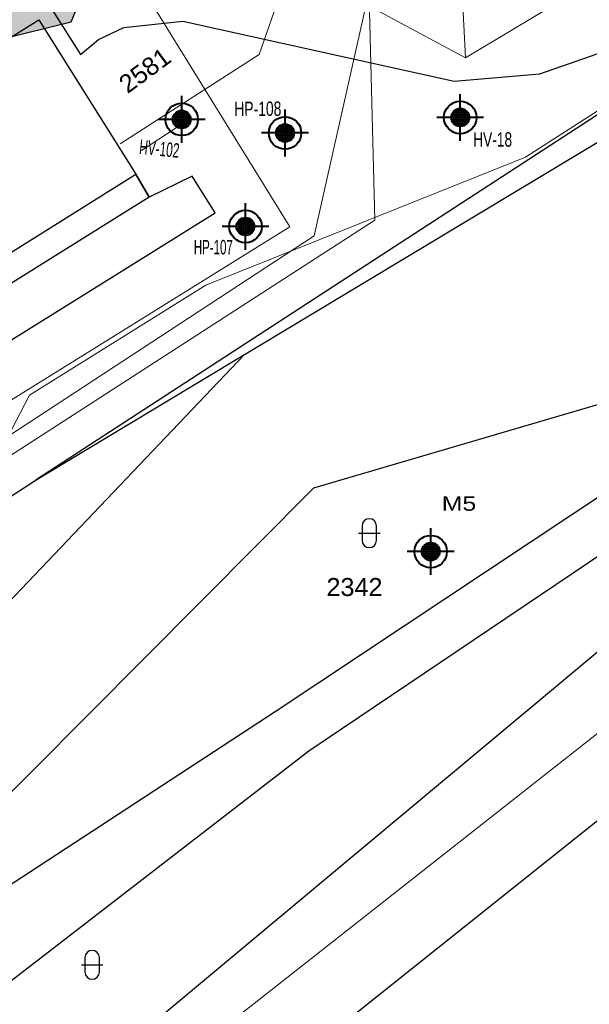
# Model space of a CAD drawing. Header units: metres. Extents: x -535942 to -530626, y -1087729 to -1086275.
# Tile 189 of 247: x -534121 to -534082, y -1086931 to -1086863. Entities that reach past the tile are written whole.
import ezdxf
from ezdxf.enums import TextEntityAlignment as Align

# ---------------------------------------------------------------- set-up
doc = ezdxf.new("R2010")
doc.units = ezdxf.units.M
for name, color, linetype in [('_blok katastr', 7, 'Continuous'), ('_blok SS sítě', 7, 'Continuous'), ('_blok vrty G Consult', 7, 'Continuous'), ('_blok zaměření - nové', 7, 'Continuous'), ('AG_srafy SS komunikace', 253, 'Continuous'), ('Hodnoty_hladiny', 7, 'Continuous'), ('Vrty_popis', 7, 'Continuous')]:
    doc.layers.add(name, color=color, linetype=linetype)
for name, color, linetype, lineweight in [('AG silno NN', 251, 'G_VED_660_PN', 13), ('AG slabo podzemni', 251, 'G_VED_670_PN', 13), ('AG uzemnění', 251, 'G_VED_663_PZ', 13), ('AG_SS kanal_déšť', 251, 'G_POTR_626_PN', 13), ('AG_SS osvětlení', 251, 'HP_04_VO', 13)]:
    doc.layers.add(name, color=color, linetype=linetype, lineweight=lineweight)
for name, color, linetype, lineweight, true_color in [('AG_Demolice', 7, 'Continuous', 25, 0xff8000), ('BT_hranice_budov', 7, 'Continuous', 30, 0x007f00), ('Značka předmět vrt', 7, 'Continuous', 0, 0x27eff2)]:
    doc.layers.add(name, color=color, linetype=linetype, lineweight=lineweight, true_color=true_color)
doc.layers.add('AG_revizni oblacek', color=111, linetype='Continuous', plot=False)
for name, color, linetype, true_color in [('BT_hranice_parcel', 7, 'Continuous', 0x007f00), ('BT_mapove_znacky', 7, 'Continuous', 0x007f00), ('BT_text_parcel', 7, 'Continuous', 0x007f00), ('BT_vnitrni_kresby', 7, 'Continuous', 0x007f00)]:
    doc.layers.add(name, color=color, linetype=linetype, true_color=true_color)
doc.styles.add('BT_text_mapy_m', font='arial.ttf', dxfattribs={"height": 5})
doc.styles.add('ROMANS', font='romans')
doc.styles.get("Standard").update_dxf_attribs({"font": 'ARIALN.TTF'})
doc.linetypes.add('G_POTR_626_PN', pattern='A,0.5,-1,2,-6.5,[8,hpfmlin.shx,S=1,R=0,X=0,Y=0],-6.5,2,-1,0.5', length=20)
doc.linetypes.add('G_VED_660_PN', pattern='A,0.5,-1,2,-6.5,[28,hpfmlin.shx,S=1,R=0,X=0,Y=0],-6.5,2,-1,0.5', length=20)
doc.linetypes.add('G_VED_663_PZ', pattern='A,3.5,-3,7,-3,7,-6.5,[23,hpfmlin.shx,S=1,R=0,X=0,Y=0],-6.5,7,-3,7,-3,3.5', length=60)
doc.linetypes.add('G_VED_670_PN', pattern='A,0.5,-1,2,-6.5,[31,hpfmlin.shx,S=1,R=0,X=0,Y=0],-6.5,2,-1,0.5', length=20)
doc.linetypes.add('HP_04_VO', pattern='A,0.5,-1,2,-5,[28,hpfmlin.shx,S=1,R=0,X=0,Y=0],-0.8,["VO",ROMANS,S=1.7,R=0,X=2.75,Y=-0.8],-7,2,-1,0.5', length=19.8)

# ---------------------------------------------------------------- blocks, each defined once
blk = doc.blocks.new('BT_symbol_316')
at = {"layer": 'BT_mapove_znacky', "lineweight": -3}
blk.add_line((-0.75, 1), (0.75, 1), dxfattribs=at)
blk.add_lwpolyline([(0, 0), (0.1913, 0.0381), (0.3536, 0.1464), (0.4619, 0.3087), (0.5, 0.5), (0.5, 1.5), (0.4619, 1.6913), (0.3536, 1.8536), (0.1913, 1.9619), (0, 2), (-0.1913, 1.9619), (-0.3536, 1.8536), (-0.4619, 1.6913), (-0.5, 1.5), (-0.5, 0.5), (-0.4619, 0.3087), (-0.3536, 0.1464), (-0.1913, 0.0381), (0, 0)], dxfattribs=at)
blk = doc.blocks.new('_KATASTR')
at = {"layer": 'BT_hranice_budov', "lineweight": -3}
blk.add_lwpolyline([(-534145.09, -1086894.29), (-534152.75, -1086881.99), (-534170.43, -1086893), (-534171.14, -1086891.87), (-534129.32, -1086865.85), (-534128.03, -1086867.93), (-534136.21, -1086873.02), (-534129.51, -1086883.79), (-534113.39, -1086873.69), (-534112.45, -1086875.3), (-534162.13, -1086906.33), (-534162.77, -1086905.3), (-534145.09, -1086894.29)], dxfattribs=at)
at = {"layer": 'BT_hranice_parcel', "lineweight": -3}
for points in [[(-534129.32, -1086865.85), (-534120.54, -1086860.12), (-534117.22, -1086865.4), (-534115.96, -1086864.36), (-534114.22, -1086863.52), (-534110.13, -1086863.08), (-534091.32, -1086867.24), (-534085.37, -1086866.73), (-534079.94, -1086864.84), (-534061.01, -1086853.93), (-534018.86, -1086829.95), (-533996.95, -1086817.31), (-533903.11, -1086763.36)], [(-534105.84, -1086886.21), (-534078.55, -1086869.79), (-534026.38, -1086838.41), (-533970.4, -1086804.24), (-533963.17, -1086800.12), (-533936.33, -1086784.85), (-533821.16, -1086719.3), (-533888.91, -1086757.46), (-533945.76, -1086789.98), (-534062.22, -1086857.1), (-534120.29, -1086894.9)], [(-534206.72, -1086998), (-534182.92, -1086983.28), (-534152.62, -1086969.95), (-534116.42, -1086940.72), (-534113.56, -1086944.19), (-534052.15, -1086895.2), (-534023.97, -1086873.12), (-533969.32, -1086838.7), (-533970.1, -1086837.32), (-533964.9, -1086831.96), (-533994.62, -1086850.63), (-533998.85, -1086846.23), (-534000.51, -1086844.51), (-534000.91, -1086844.09), (-534028.9, -1086862.2), (-534029.36, -1086862.54), (-534043.84, -1086873.09), (-534053.48, -1086881.43)], [(-534028.9, -1086862.2), (-534033.01, -1086859.98), (-534064.86, -1086884.84), (-534101.07, -1086895.47), (-534140.15, -1086934.76), (-534147.67, -1086942.32), (-534181.46, -1086965.05), (-534197.04, -1086975.53), (-534208.42, -1086980.41), (-534193.21, -1086976.41)], [(-534171.14, -1086891.87), (-534129.32, -1086865.85), (-534128.03, -1086867.93), (-534120.1, -1086863), (-534113.39, -1086873.69)], [(-534344.03, -1087032.66), (-534314.99, -1087021.81), (-534305.85, -1087017.47), (-534306.28, -1087016.03), (-534319.97, -1087020.18), (-534307.11, -1087012.85), (-534296.57, -1087005.97), (-534286.39, -1086998.72), (-534279.09, -1086993.44), (-534272.77, -1086988.86), (-534263.58, -1086982.55), (-534264.36, -1086981.27), (-534243.1, -1086968.23), (-534223.01, -1086953.42), (-534222.12, -1086954.63), (-534194.54, -1086931.45), (-534186.7, -1086925.64), (-534173.41, -1086917.25), (-534107.89, -1086876.38), (-534109.47, -1086873.84), (-534112.45, -1086875.3), (-534113.39, -1086873.69)], [(-534112.45, -1086875.3), (-534162.13, -1086906.33), (-534162.77, -1086905.3), (-534165.3, -1086901.23), (-534167.94, -1086902.88), (-534168.88, -1086901.36), (-534166.24, -1086899.72), (-534170.43, -1086893)], [(-534176.57, -1086972.04), (-534166.13, -1086967.53), (-534153.32, -1086961.35), (-534132.7, -1086948.12), (-534116.73, -1086936.34), (-534062.06, -1086890.68), (-534063.69, -1086890.26), (-534053.48, -1086881.43), (-534101.38, -1086913.7), (-534140.66, -1086944), (-534172.51, -1086962.64), (-534178.36, -1086969.84), (-534193.21, -1086976.41), (-534176.57, -1086972.04)], [(-534205.86, -1086949.78), (-534194.39, -1086943.33), (-534133.38, -1086903.42), (-534120.29, -1086894.9), (-534105.84, -1086886.21), (-534127.7, -1086909.15), (-534141.59, -1086920.35), (-534174.84, -1086938.05), (-534198.81, -1086947.6), (-534205.86, -1086949.78)]]:
    blk.add_lwpolyline(points, dxfattribs=at)
at = {"layer": 'BT_vnitrni_kresby', "lineweight": -3}
for points in [[(-534129.51, -1086883.79), (-534113.39, -1086873.69)], [(-534103.66, -1086910.91), (-534053.86, -1086877.84)], [(-534140.15, -1086934.76), (-534103.66, -1086910.91)]]:
    blk.add_lwpolyline(points, dxfattribs=at)
at = {"layer": 'BT_mapove_znacky', "lineweight": -3}
for p in [(-534097.2, -1086899.59), (-534116.41, -1086929.52)]:
    blk.add_blockref('BT_symbol_316', p, dxfattribs=at)
at = {"layer": 'BT_text_parcel', "lineweight": -3, "style": 'BT_text_mapy_m'}
blk.add_text('2581', height=1.25, rotation=36.36, dxfattribs=at).set_placement((-534113.955, -1086868.15))
blk.add_text('2342', height=1.25, dxfattribs=at).set_placement((-534100.17, -1086902.95))
blk = doc.blocks.new('kanalizace SS')
at = {"layer": 'AG_SS kanal_déšť', "ltscale": 0.7}
for p, q in [((-534082.969, -1086861.095), (-534090.54, -1086865.64)), ((-534101.02, -1086877.98), (-534097.41, -1086861.94)), ((-534090.54, -1086865.64), (-534097.41, -1086861.94)), ((-534090.72, -1086862), (-534090.54, -1086865.64)), ((-534125.403, -1086893.935), (-534101.02, -1086877.98))]:
    blk.add_line(p, q, dxfattribs=at)
blk = doc.blocks.new('SS nízké napětí')
at = {"layer": 'AG silno NN', "ltscale": 0.7}
for p, q in [((-534109.9763, -1086870.10033), (-534112.98086, -1086872.05982)), ((-534109.8926, -1086870.28445), (-534109.9763, -1086870.10033))]:
    blk.add_line(p, q, dxfattribs=at)
blk = doc.blocks.new('ss_vo')
at = {"layer": 'AG_SS osvětlení', "ltscale": 0.7}
for p, q in [((-534086.38, -1086872.515), (-534055.098, -1086852.402)), ((-534108.52634, -1086881.39319), (-534086.38, -1086872.515)), ((-534120.74481, -1086889.01176), (-534108.52634, -1086881.39319)), ((-534123.65568, -1086894.58195), (-534120.74481, -1086889.01176)), ((-534104.64518, -1086930.79713), (-534080.92698, -1086912.11006)), ((-534127.21342, -1086948.22642), (-534104.64518, -1086930.79713))]:
    blk.add_line(p, q, dxfattribs=at)
blk = doc.blocks.new('ss sdělovací kabel')
at = {"layer": 'AG slabo podzemni', "ltscale": 0.7}
for p, q in [((-534104.84283, -1086865.40137), (-534102.25176, -1086858.02639)), ((-534096.81099, -1086876.88313), (-534097.24223, -1086859.74134)), ((-534114.47386, -1086871.60044), (-534104.84283, -1086865.40137)), ((-534148.07466, -1086910.01675), (-534096.81099, -1086876.88313))]:
    blk.add_line(p, q, dxfattribs=at)
blk = doc.blocks.new('ss uzemnění')
at = {"layer": 'AG uzemnění', "ltscale": 0.4}
for p, q in [((-534117.439, -1086853.469), (-534102.717, -1086877.338)), ((-534102.717, -1086877.338), (-534174.666, -1086922.141))]:
    blk.add_line(p, q, dxfattribs=at)
blk = doc.blocks.new('Zaměření - zekan')
at = {"layer": 'AG_srafy SS komunikace', "transparency": 33554516}
h = blk.add_hatch(color=256, dxfattribs=at)
h.dxf.hatch_style = 1
h.paths.add_polyline_path([(-534240.26, -1086848.01), (-534242.39, -1086848.54), (-534243.974, -1086849.136), (-534248.67, -1086851.22), (-534254.11, -1086853.75), (-534260.09, -1086856.64), (-534264.42, -1086858.86), (-534270.39, -1086862.11), (-534275.64, -1086864.95), (-534281.45, -1086868.07), (-534281.659, -1086868.183), (-534285.72, -1086869.95), (-534292.582, -1086873.477), (-534300.99, -1086878.21), (-534304.7, -1086880.03), (-534311.17, -1086883.6), (-534311.21, -1086883.69), (-534319, -1086887.9), (-534326.28, -1086891.8), (-534333.68, -1086895.85), (-534341.033, -1086899.872), (-534342.39, -1086900.59), (-534348.52, -1086904), (-534357.39, -1086909.18), (-534363.51, -1086912.76), (-534368.15, -1086915.35), (-534368.58, -1086915.38), (-534371.67, -1086917.17), (-534371.6, -1086917.36), (-534374.61, -1086918.91), (-534375.85, -1086919.55), (-534383.298, -1086923.67), (-534387.62, -1086926.167), (-534390.99, -1086928.47), (-534395.26, -1086932.19), (-534398.39, -1086935.37), (-534401.04, -1086938.71), (-534403.34, -1086942.64), (-534405.25, -1086947.26), (-534406.47, -1086948.88), (-534407.31, -1086949.26), (-534408.77, -1086950.15), (-534411.9, -1086951.42), (-534412.44, -1086951.7), (-534411.572, -1086955.25), (-534406.31, -1086953.97), (-534406.43, -1086955.99), (-534406.92, -1086958.84), (-534407.82, -1086961.82), (-534408.73, -1086963.55), (-534410.13, -1086965.71), (-534411.33, -1086966.62), (-534411.44, -1086966.66), (-534412.09, -1086967.39), (-534412.79, -1086968.05), (-534413.62, -1086968.71), (-534414.49, -1086969.26), (-534416.26, -1086969.93), (-534415.54, -1086973.73), (-534414.56, -1086973.85), (-534413.62, -1086974.05), (-534405.67, -1086972.87), (-534403.64, -1086972.67), (-534402.63, -1086972.81), (-534401.62, -1086973.13), (-534400.5, -1086973.63), (-534397.57, -1086975.25), (-534395.92, -1086976.46), (-534395, -1086977.42), (-534392.36, -1086981.04), (-534391.77, -1086982.25), (-534391.1, -1086982), (-534390.78, -1086982.85), (-534391.39, -1086983.1), (-534390.58, -1086985.29), (-534390.25, -1086986.4), (-534390.1, -1086987.69), (-534390.06, -1086988.65), (-534390.2, -1086989.8), (-534390.5, -1086990.92), (-534391.16, -1086992.45), (-534391.4, -1086992.91), (-534381.94, -1086987.31), (-534382.24, -1086986.32), (-534382.32, -1086985.31), (-534382.16, -1086984.27), (-534381.82, -1086983.34), (-534381.32, -1086982.44), (-534380.71, -1086981.63), (-534379.98, -1086980.93), (-534379.21, -1086980.3), (-534378.39, -1086979.72), (-534377.467, -1086979.211), (-534373.711, -1086977.112), (-534372.583, -1086976.508), (-534371.89, -1086976.12), (-534371.16, -1086975.66), (-534367.03, -1086973.76), (-534365.62, -1086973.12), (-534362.45, -1086971.42), (-534362.565, -1086971.198), (-534357.153, -1086968.396), (-534349.974, -1086964.676), (-534344.031, -1086961.597), (-534335.38, -1086957.063), (-534329.65, -1086954.06), (-534329.53, -1086954.31), (-534329, -1086954.29), (-534328.53, -1086954.37), (-534328.09, -1086954.52), (-534327.64, -1086954.75), (-534327.21, -1086955.13), (-534326.4, -1086956.7), (-534323.4, -1086955.17), (-534324.27, -1086953.55), (-534324.32, -1086953.03), (-534324.26, -1086952.54), (-534324.13, -1086952.05), (-534323.82, -1086951.55), (-534323.49, -1086951.1), (-534311.67, -1086944.94), (-534305.34, -1086941.6), (-534300.39, -1086939.07), (-534294.798, -1086936.104), (-534294.97, -1086935.8), (-534290.77, -1086933.636), (-534286.14, -1086931.26), (-534286.02, -1086931.42), (-534285.95, -1086931.48), (-534281.89, -1086929.385), (-534271.3, -1086923.94), (-534268.39, -1086922.44), (-534266.57, -1086921.49), (-534263.17, -1086919.71), (-534259.895, -1086918.003), (-534258.72, -1086917.39), (-534257.63, -1086916.91), (-534256.65, -1086916.73), (-534255.56, -1086916.71), (-534254.93, -1086916.98), (-534253.92, -1086917.86), (-534252.78, -1086919.28), (-534251.69, -1086920.86), (-534249.08, -1086925.78), (-534247.53, -1086928.67), (-534240.07, -1086924.81), (-534241.74, -1086921.65), (-534244.189, -1086916.906), (-534244.46, -1086916.38), (-534245.17, -1086914.8), (-534245.34, -1086913.82), (-534245.4, -1086912.79), (-534245.16, -1086911.8), (-534244.75, -1086910.85), (-534244.21, -1086909.95), (-534243.65, -1086909.23), (-534242.81, -1086908.49), (-534241.96, -1086907.93), (-534238.92, -1086906.61), (-534233.75, -1086904.35), (-534231.72, -1086903.63), (-534231.12, -1086903.38), (-534222.86, -1086899.98), (-534221.64, -1086899.45), (-534215.26, -1086896.83), (-534209.18, -1086894.35), (-534207.62, -1086893.82), (-534206.23, -1086893.48), (-534204.6, -1086893.25), (-534203.26, -1086893.19), (-534201.71, -1086893.25), (-534200.38, -1086893.427), (-534199.2, -1086893.7), (-534197.72, -1086894.19), (-534196.37, -1086894.9), (-534195.14, -1086895.82), (-534194.07, -1086896.96), (-534193.35, -1086897.92), (-534192.6, -1086899.44), (-534189.28, -1086891.78), (-534190.21, -1086891.25), (-534190.71, -1086890.67), (-534191, -1086890.06), (-534191.12, -1086889.29), (-534191.03, -1086888.49), (-534190.77, -1086887.8), (-534190.37, -1086887.08), (-534189.77, -1086886.62), (-534189.02, -1086886.35), (-534188.25, -1086886.41), (-534187.49, -1086886.8), (-534187, -1086887.35), (-534186.63, -1086888.11), (-534186.43, -1086889.03), (-534186.44, -1086889.87), (-534176.56, -1086889.35), (-534177.65, -1086886.35), (-534179.05, -1086882.57), (-534179.03, -1086882.09), (-534178.78, -1086881.7), (-534177.003, -1086880.974), (-534171.47, -1086878.73), (-534168.599, -1086877.516), (-534164.678, -1086875.911), (-534163.53, -1086875.46), (-534162.56, -1086875.05), (-534161.21, -1086874.87), (-534158.44, -1086876.72), (-534157.24, -1086876.86), (-534152.2, -1086873.32), (-534150.4, -1086872.02), (-534148.76, -1086870.34), (-534147.72, -1086869.64), (-534147.78, -1086868.94), (-534147.38, -1086868.62), (-534145.94, -1086867.86), (-534144.5, -1086867.1), (-534142.98, -1086868.83), (-534139.47, -1086866.78), (-534139.23, -1086867.11), (-534139.46, -1086867.68), (-534138.99, -1086868.33), (-534117.868, -1086863.128), (-534113.56, -1086852.87), (-534114.37, -1086851.52), (-534114.78, -1086850.57), (-534115.01, -1086849.57), (-534115.14, -1086848.49), (-534115.1, -1086846.51), (-534114.61, -1086844.2), (-534114.35, -1086844.04), (-534113.74, -1086841.96), (-534113.25, -1086840.97), (-534112.53, -1086839.04), (-534112.01, -1086837.76), (-534111.58, -1086837.05), (-534111.22, -1086836.67), (-534110.4, -1086836), (-534109.57, -1086835.59), (-534107.574, -1086834.453), (-534105.261, -1086833.135), (-534102.914, -1086831.772), (-534099.15, -1086829.58), (-534093.838, -1086826.49), (-534089.789, -1086824.133), (-534088.77, -1086823.54), (-534084.12, -1086821.01), (-534085.871, -1086817.863), (-534090.54, -1086820.46), (-534093.59, -1086822.14), (-534094.49, -1086822.57), (-534095.48, -1086822.88), (-534096.44, -1086822.95), (-534097.57, -1086822.86), (-534098.46, -1086822.57), (-534101.43, -1086820.53), (-534103.51, -1086818.2), (-534105.97, -1086814.25), (-534107.99, -1086810.23), (-534109.55, -1086807.26), (-534111.07, -1086804.41), (-534111.9, -1086802.88), (-534116.5, -1086794.06), (-534117.17, -1086792.06), (-534117.42, -1086790.69), (-534117.39, -1086789.25), (-534117.19, -1086787.5), (-534116.66, -1086785.76), (-534115.86, -1086784.28), (-534114.92, -1086782.83), (-534113.95, -1086781.82), (-534112.79, -1086780.91), (-534108.66, -1086778.44), (-534110.505, -1086775.354), (-534114.85, -1086777.87), (-534116.37, -1086778.45), (-534117.72, -1086778.78), (-534118.78, -1086778.9), (-534119.79, -1086778.87), (-534120.72, -1086778.71), (-534122.33, -1086778.24), (-534123.61, -1086777.53), (-534124.14, -1086776.51), (-534124.5, -1086775.53), (-534124.78, -1086773.93), (-534124.92, -1086772.42), (-534124.95, -1086770.88), (-534124.84, -1086769.37), (-534124.65, -1086767.87), (-534124.34, -1086766.41), (-534123.95, -1086764.94), (-534123.48, -1086763.55), (-534122.531, -1086761.319), (-534122.48, -1086761.2), (-534121.67, -1086759.91), (-534120.71, -1086758.7), (-534119.94, -1086758), (-534115.095, -1086754.803), (-534112.489, -1086753.118), (-534108.92, -1086750.81), (-534112.62, -1086746.13), (-534115.807, -1086748.182), (-534119.268, -1086750.409), (-534123.55, -1086753.29), (-534125.75, -1086754.94), (-534127.24, -1086756.26), (-534128.21, -1086757.38), (-534129.07, -1086758.68), (-534129.99, -1086760.43), (-534130.79, -1086762.3), (-534131.77, -1086765.256), (-534132.17, -1086766.67), (-534132.754, -1086769.154), (-534133.08, -1086770.92), (-534132.94, -1086773.13), (-534131.84, -1086777.78), (-534132.14, -1086777.97), (-534130.89, -1086781.58), (-534129.44, -1086783.59), (-534126.631, -1086788.645), (-534124.24, -1086793.34), (-534123.65, -1086795.82), (-534123.48, -1086797.42), (-534123.973, -1086799.534), (-534124.97, -1086801.52), (-534126.17, -1086803.45), (-534127.54, -1086804.78), (-534127.92, -1086804.75), (-534132.58, -1086807.28), (-534139.56, -1086810.01), (-534146.11, -1086812.58), (-534152.72, -1086815.14), (-534159.36, -1086817.74), (-534166.12, -1086820.4), (-534174.33, -1086823.85), (-534182.75, -1086826.87), (-534190.84, -1086831.94), (-534200.46, -1086836.84), (-534206.25, -1086839.79), (-534206.69, -1086840.05), (-534208.746, -1086841.112), (-534210.685, -1086842.126), (-534215.801, -1086844.801), (-534222.31, -1086848.04), (-534225.67, -1086849.34), (-534227.09, -1086849.34), (-534228.34, -1086849.44), (-534229.373, -1086849.268), (-534230.35, -1086849.04), (-534234.18, -1086847.95), (-534236.16, -1086847.74), (-534238.29, -1086847.76)])
h.paths.add_polyline_path([(-534391.83, -1086964.99), (-534388.99, -1086967.75), (-534389.32, -1086968.65), (-534389.03, -1086969.71), (-534388.91, -1086968.78), (-534388.57, -1086967.76), (-534388.06, -1086966.84), (-534386.87, -1086965.26), (-534384.26, -1086962.14), (-534380.15, -1086957.28), (-534377.72, -1086954.43), (-534375.258, -1086953.139), (-534377.42, -1086949), (-534378.23, -1086949.37), (-534378.17, -1086949.49), (-534379.06, -1086949.91), (-534380.6, -1086951.93), (-534380.7, -1086951.86), (-534381.58, -1086953.7), (-534381.483, -1086953.784), (-534383.82, -1086956.48), (-534386.678, -1086959.782), (-534387.92, -1086961.27), (-534389.99, -1086963.67), (-534390.75, -1086964.34), (-534391.55, -1086964.89)], flags=16)
at = {"layer": 'AG_revizni oblacek'}
blk.add_lwpolyline([(-534138.99, -1086868.33), (-534117.868, -1086863.128), (-534113.56, -1086852.87)], dxfattribs=at)
blk = doc.blocks.new('_vrty G Consult')
at = {"layer": 'Hodnoty_hladiny', "color": 251, "lineweight": 40}
for p in [(-534090.896, -1086869.767), (-534103.039, -1086870.84), (-534105.781, -1086877.326), (-534092.939, -1086899.866)]:
    blk.add_point(p, dxfattribs=at)
at = {"layer": 'Vrty_popis', "color": 251, "lineweight": 40}
for p in [(-534110.2, -1086869.9), (-534090.896, -1086869.767), (-534103.039, -1086870.84), (-534105.781, -1086877.326), (-534092.939, -1086899.866)]:
    blk.add_point(p, dxfattribs=at)
at = {"layer": 'Značka předmět vrt', "color": 251, "linetype": 'Continuous', "lineweight": 40}
for p, q in [((-534090.896, -1086869.142), (-534090.896, -1086868.143)), ((-534110.2, -1086869.275), (-534110.2, -1086868.276)), ((-534109.66, -1086869.586), (-534110.74, -1086869.586)), ((-534110.67, -1086869.487), (-534110.67, -1086870.313)), ((-534109.787, -1086869.431), (-534110.613, -1086869.431)), ((-534110.512, -1086869.359), (-534110.512, -1086870.442)), ((-534110.356, -1086869.296), (-534110.356, -1086870.505)), ((-534110.2, -1086869.275), (-534110.2, -1086870.525)), ((-534110.044, -1086869.296), (-534110.044, -1086870.505)), ((-534109.888, -1086869.359), (-534109.888, -1086870.442)), ((-534109.73, -1086869.487), (-534109.73, -1086870.313)), ((-534103.039, -1086870.216), (-534103.039, -1086869.217)), ((-534090.291, -1086869.611), (-534091.501, -1086869.611)), ((-534090.356, -1086869.453), (-534091.436, -1086869.453)), ((-534091.366, -1086869.353), (-534091.366, -1086870.18)), ((-534090.483, -1086869.297), (-534091.309, -1086869.297)), ((-534091.208, -1086869.225), (-534091.208, -1086870.309)), ((-534091.052, -1086869.162), (-534091.052, -1086870.372)), ((-534090.896, -1086869.142), (-534090.896, -1086870.391)), ((-534090.74, -1086869.162), (-534090.74, -1086870.372)), ((-534090.584, -1086869.225), (-534090.584, -1086870.309)), ((-534090.426, -1086869.353), (-534090.426, -1086870.18)), ((-534110.825, -1086869.9), (-534111.824, -1086869.9)), ((-534109.575, -1086869.9), (-534110.825, -1086869.9)), ((-534109.595, -1086869.745), (-534110.805, -1086869.745)), ((-534109.595, -1086870.056), (-534110.805, -1086870.056)), ((-534109.66, -1086870.212), (-534110.74, -1086870.212)), ((-534108.576, -1086869.9), (-534109.575, -1086869.9)), ((-534103.351, -1086870.299), (-534103.351, -1086871.383)), ((-534103.195, -1086870.236), (-534103.195, -1086871.446)), ((-534103.039, -1086870.216), (-534103.039, -1086871.465)), ((-534102.883, -1086870.236), (-534102.883, -1086871.446)), ((-534102.727, -1086870.299), (-534102.727, -1086871.383)), ((-534091.521, -1086869.767), (-534092.52, -1086869.767)), ((-534090.271, -1086869.767), (-534091.521, -1086869.767)), ((-534090.291, -1086869.923), (-534091.501, -1086869.923)), ((-534090.356, -1086870.079), (-534091.436, -1086870.079)), ((-534090.483, -1086870.235), (-534091.309, -1086870.235)), ((-534089.272, -1086869.767), (-534090.271, -1086869.767)), ((-534109.787, -1086870.369), (-534110.613, -1086870.369)), ((-534110.2, -1086871.525), (-534110.2, -1086870.525)), ((-534103.664, -1086870.841), (-534104.663, -1086870.841)), ((-534102.414, -1086870.841), (-534103.664, -1086870.841)), ((-534102.434, -1086870.685), (-534103.644, -1086870.685)), ((-534102.499, -1086870.527), (-534103.579, -1086870.527)), ((-534103.509, -1086870.427), (-534103.509, -1086871.254)), ((-534102.626, -1086870.371), (-534103.452, -1086870.371)), ((-534102.569, -1086870.427), (-534102.569, -1086871.254)), ((-534101.415, -1086870.841), (-534102.414, -1086870.841)), ((-534090.896, -1086871.391), (-534090.896, -1086870.391)), ((-534102.434, -1086870.997), (-534103.644, -1086870.997)), ((-534102.499, -1086871.153), (-534103.579, -1086871.153)), ((-534102.626, -1086871.309), (-534103.452, -1086871.309)), ((-534103.039, -1086872.465), (-534103.039, -1086871.465)), ((-534105.781, -1086876.701), (-534105.781, -1086875.702)), ((-534105.241, -1086877.012), (-534106.321, -1086877.012)), ((-534106.251, -1086876.912), (-534106.251, -1086877.739)), ((-534105.368, -1086876.856), (-534106.194, -1086876.856)), ((-534106.093, -1086876.784), (-534106.093, -1086877.868)), ((-534105.937, -1086876.721), (-534105.937, -1086877.931)), ((-534105.781, -1086876.701), (-534105.781, -1086877.95)), ((-534105.625, -1086876.721), (-534105.625, -1086877.931)), ((-534105.469, -1086876.784), (-534105.469, -1086877.868)), ((-534105.311, -1086876.912), (-534105.311, -1086877.739)), ((-534106.406, -1086877.326), (-534107.405, -1086877.326)), ((-534105.156, -1086877.326), (-534106.406, -1086877.326)), ((-534105.176, -1086877.17), (-534106.386, -1086877.17)), ((-534105.176, -1086877.482), (-534106.386, -1086877.482)), ((-534105.241, -1086877.638), (-534106.321, -1086877.638)), ((-534105.368, -1086877.794), (-534106.194, -1086877.794)), ((-534104.157, -1086877.326), (-534105.156, -1086877.326)), ((-534105.781, -1086878.95), (-534105.781, -1086877.95)), ((-534092.939, -1086899.241), (-534092.939, -1086898.242)), ((-534092.399, -1086899.552), (-534093.479, -1086899.552)), ((-534093.409, -1086899.452), (-534093.409, -1086900.279)), ((-534092.526, -1086899.396), (-534093.352, -1086899.396)), ((-534093.251, -1086899.324), (-534093.251, -1086900.408)), ((-534093.095, -1086899.261), (-534093.095, -1086900.471)), ((-534092.939, -1086899.241), (-534092.939, -1086900.49)), ((-534092.783, -1086899.261), (-534092.783, -1086900.471)), ((-534092.627, -1086899.324), (-534092.627, -1086900.408)), ((-534092.469, -1086899.452), (-534092.469, -1086900.279)), ((-534093.564, -1086899.866), (-534094.563, -1086899.866)), ((-534092.314, -1086899.866), (-534093.564, -1086899.866)), ((-534092.334, -1086899.71), (-534093.544, -1086899.71)), ((-534092.334, -1086900.022), (-534093.544, -1086900.022)), ((-534092.399, -1086900.178), (-534093.479, -1086900.178)), ((-534092.526, -1086900.334), (-534093.352, -1086900.334)), ((-534091.315, -1086899.866), (-534092.314, -1086899.866)), ((-534092.939, -1086901.49), (-534092.939, -1086900.49))]:
    blk.add_line(p, q, dxfattribs=at)
for centre, radius in [((-534110.2, -1086869.9), 1.125), ((-534090.896, -1086869.767), 1.125), ((-534110.2, -1086869.9), 0.625), ((-534090.896, -1086869.767), 0.625), ((-534103.039, -1086870.841), 1.125), ((-534103.039, -1086870.841), 0.625), ((-534105.781, -1086877.326), 1.125), ((-534105.781, -1086877.326), 0.625), ((-534092.939, -1086899.866), 1.125), ((-534092.939, -1086899.866), 0.625)]:
    blk.add_circle(centre, radius, dxfattribs=at)
at = {"layer": 'Vrty_popis', "color": 7}
for s, rotation, width, p, p2 in [('HP-108', 0.34769, 0.839894, (-534106.553, -1086869.675), (-534103.292, -1086869.655)), ('HV-18', 0.02303, 0.832844, (-534090.001, -1086871.793), (-534087.298, -1086871.792)), ('HV-102', 354.2688, 0.716276, (-534113.182, -1086872.29), (-534110.414, -1086872.568)), ('HP-107', 359.92946, 0.695789, (-534109.363, -1086879.257), (-534106.661, -1086879.261)), ('M5', 359.96463, 1.500756, (-534092.176, -1086897.037), (-534089.788, -1086897.038))]:
    blk.add_text(s, height=1, rotation=rotation, dxfattribs=dict(at, width=width)).set_placement(p, p2, align=Align.FIT)

msp = doc.modelspace()

# ---------------------------------------------------------------- hatches: boundary and pattern name
at = {"layer": 'AG_Demolice', "lineweight": -3}
h = msp.add_hatch(dxfattribs=at)
h.set_pattern_fill('ANSI31', color=253, scale=0.3)
h.set_pattern_definition([(72.51345, (0, 0), (-0.9084826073, 0.28620901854), [])])
edge = h.paths.add_edge_path()
edge.add_line((-534348.841, -1086934.302), (-534347.968, -1086936.438))
edge.add_line((-534347.968, -1086936.438), (-534319.478, -1086924.592))
edge.add_line((-534319.478, -1086924.592), (-534274.751, -1086905.167))
edge.add_line((-534274.751, -1086905.167), (-534233.125, -1086875.625))
edge.add_line((-534233.125, -1086875.625), (-534152.599, -1086830.989))
edge.add_line((-534152.599, -1086830.989), (-534105.758, -1086810.767))
edge.add_line((-534105.758, -1086810.767), (-534106.669, -1086808.657))
edge.add_line((-534106.669, -1086808.657), (-534153.614, -1086828.924))
edge.add_line((-534153.614, -1086828.924), (-534203.732, -1086856.704))
edge.add_line((-534203.732, -1086856.704), (-534235.331, -1086874.349))
edge.add_line((-534235.331, -1086874.349), (-534275.887, -1086903.154))
edge.add_line((-534275.887, -1086903.154), (-534320.377, -1086922.476))
edge.add_line((-534320.377, -1086922.476), (-534348.838, -1086934.311))

# ---------------------------------------------------------------- block references
at = {"layer": '_blok katastr', "lineweight": -3}
msp.add_blockref('_KATASTR', (0, 0), dxfattribs=at)
at = {"layer": '_blok SS sítě'}
for name in ['kanalizace SS', 'ss_vo', 'SS nízké napětí', 'ss uzemnění', 'ss sdělovací kabel']:
    msp.add_blockref(name, (0, 0), dxfattribs=at)
at = {"layer": '_blok vrty G Consult', "color": 252}
msp.add_blockref('_vrty G Consult', (0, 0), dxfattribs=at)
at = {"layer": '_blok zaměření - nové', "linetype": 'ByBlock'}
msp.add_blockref('Zaměření - zekan', (0, 0), dxfattribs=at)

doc.saveas('drawing.dxf')
